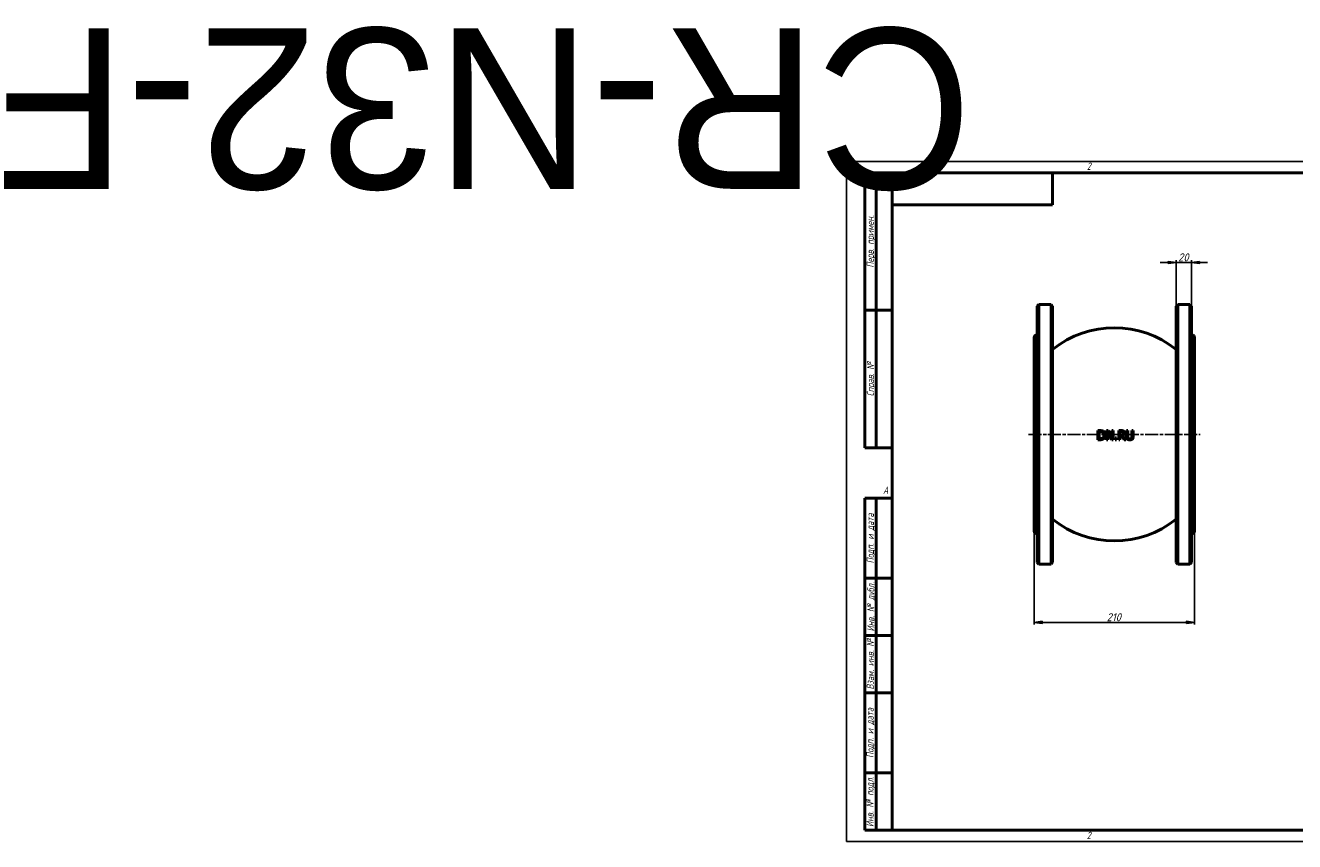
# Model space of a CAD drawing. Header units: millimetres. Extents: x -1076 to 6909, y -208 to 1069.
# Tile 1 of 3: x -1076 to 587, y 0 to 1069. Entities that reach past the tile are written whole.
import ezdxf
from ezdxf.enums import TextEntityAlignment as Align

# ---------------------------------------------------------------- set-up
doc = ezdxf.new("R2018")
doc.units = ezdxf.units.MM
doc.header["$LTSCALE"] = 3
doc.linetypes.add('CHAIN', pattern=[0.7087, 0.4724, -0.0591, 0.1181, -0.0591])
for name, color, linetype, lineweight in [('Видимый контур (ГОСТ)', 7, 'Continuous', 50), ('Кромка (ГОСТ)', 7, 'Continuous', 50), ('Обозначение (ГОСТ)', 7, 'Continuous', 25), ('Осевая линия (ГОСТ)', 7, 'Continuous', 25), ('Размер (ГОСТ)', 7, 'Continuous', 25), ('Эскизная геометрия (ГОСТ)', 7, 'Continuous', 50)]:
    doc.layers.add(name, color=color, linetype=linetype, lineweight=lineweight)
doc.styles.add('Альтернативный текст (ГОСТ)', font='arial.ttf', dxfattribs={"width": 0.8})
doc.styles.add('Обычный текст (ГОСТ)', font='GOST Common Italic.ttf')
doc.dimstyles.new('Обычный (ГОСТ)', dxfattribs={"dimscale": 3, "dimtxt": 3.5, "dimasz": 3.5, "dimexe": 1, "dimexo": 0, "dimgap": 0.5, "dimtad": 1, "dimrnd": 1e-08, "dimtxsty": 'Обычный текст (ГОСТ)', "dimblk": 'Filled-1', "dimcen": 0.09, "dimdle": 15, "dimclrd": 256, "dimclre": 256, "dimclrt": 256, "dimazin": 2, "dimtfac": 0.714286, "dimtdec": 3, "dimtmove": 0, "dimatfit": 3, "dimfxl": 1, "dimtolj": 1, "dimlwd": 25, "dimlwe": 25, "dimarcsym": 0})

# ---------------------------------------------------------------- blocks, each defined once
blk = doc.blocks.new('Рамки ГОСТ - Рамка')
at = {"layer": 'Кромка (ГОСТ)', "lineweight": 25}
for p, q in [((0, 0), (0, 297)), ((0, 297), (420, 297)), ((420, 297), (420, 0)), ((420, 0), (0, 0))]:
    blk.add_line(p, q, dxfattribs=at)
at = {"layer": 'Кромка (ГОСТ)'}
for p, q in [((210, 292), (210, 297)), ((415, 292), (20, 292)), ((20, 292), (20, 5)), ((415, 5), (415, 292)), ((20, 5), (415, 5)), ((210, 5), (210, 0))]:
    blk.add_line(p, q, dxfattribs=at)
at = {"layer": 'Кромка (ГОСТ)', "char_height": 3.17, "attachment_point": 1, "style": 'Альтернативный текст (ГОСТ)'}
for s, insert, width in [('\\fGOST Common|b0|i1;{\\H3.1700;2}', (105, 296.5), 5.2328), ('\\fGOST Common|b0|i1;{\\H3.1700;1}', (315.02, 296.44), 5.2327), ('\\fGOST Common|b0|i1;{\\H3.1700;A}', (16, 155), 5.1335), ('\\fGOST Common|b0|i1;{\\H3.1700;A}', (416, 148.5), 5.0704), ('\\fGOST Common|b0|i1;{\\H3.1700;2}', (104.99, 4.3), 5.2328), ('\\fGOST Common|b0|i1;{\\H3.1700;1}', (315, 4.14), 6.6287), ('\\fGOST Common|b0|i1;{\\H3.1700;Формат А3}', (370, 4.39), 25.2103)]:
    blk.add_mtext(s, dxfattribs=dict(at, insert=insert, width=width))
blk = doc.blocks.new('ГОСТ - Доп. графы 1')
at = {"layer": 'Эскизная геометрия (ГОСТ)'}
for p, q in [((-12, 0), (-12, 145)), ((-12, 145), (0, 145)), ((-7, 145), (-7, 0)), ((-12, 110), (-7, 110)), ((-7, 110), (0, 110)), ((-12, 85), (-7, 85)), ((-7, 85), (0, 85)), ((-12, 60), (-7, 60)), ((-7, 60), (0, 60)), ((-12, 25), (-7, 25)), ((-7, 25), (0, 25)), ((0, 0), (-12, 0))]:
    blk.add_line(p, q, dxfattribs=at)
at = {"layer": 'Обозначение (ГОСТ)', "char_height": 3.17, "attachment_point": 5, "rotation": 90, "style": 'Альтернативный текст (ГОСТ)'}
for s, insert, width in [('\\fGOST Common|b0|i1;{\\H3.1700;Подп. и дата}', (-9.37, 127.41), 34.7679), ('\\fGOST Common|b0|i1;{\\H3.1700;Инв. № дубл.}', (-8.95, 97.55), 24.8438), ('\\fGOST Common|b0|i1;{\\H3.1700;Взам. инв. №}', (-9.58, 72.53), 24.8669), ('\\fGOST Common|b0|i1;{\\H3.1700;Подп. и дата}', (-9.5, 42.47), 35.1486), ('\\fGOST Common|b0|i1;{\\H3.1700;Инв. № подл.}', (-9.5, 12.41), 24.9618)]:
    blk.add_mtext(s, dxfattribs=dict(at, insert=insert, width=width))
at = {"layer": 'Обозначение (ГОСТ)', "lineweight": 30, "flags": 17}
for tag, p in [('Подп._и_дата_2', (-3.53, 127.51)), ('Инв._номер_дубликата', (-3.41, 97.47)), ('Взамен_инв._номера', (-3.46, 72.53)), ('Подп._и_дата_1', (-3.42, 42.35)), ('ИНВЕНТАРНЫЙ_НОМЕР', (-3.33, 12.68))]:
    blk.add_attdef(tag, text='', height=3.17, rotation=90, dxfattribs=at).set_placement(p, align=Align.MIDDLE_CENTER)
blk = doc.blocks.new('ГОСТ - Доп. графы 2')
at = {"layer": 'Эскизная геометрия (ГОСТ)'}
for p, q in [((-12, 0), (-12, 120)), ((-12, 120), (0, 120)), ((-7, 0), (-7, 120)), ((-12, 60), (0, 60)), ((0, 0), (-12, 0))]:
    blk.add_line(p, q, dxfattribs=at)
at = {"layer": 'Обозначение (ГОСТ)', "char_height": 3.17, "attachment_point": 5, "rotation": 90, "style": 'Альтернативный текст (ГОСТ)'}
for s, insert, width in [('\\fGOST Common|b0|i1;{\\H3.1700;Перв. примен.}', (-9.19, 90.05), 60.0143), ('\\fGOST Common|b0|i1;{\\H3.1700;Справ. №}', (-9.1, 30), 59.9357)]:
    blk.add_mtext(s, dxfattribs=dict(at, insert=insert, width=width))
at = {"layer": 'Обозначение (ГОСТ)', "lineweight": 30, "flags": 17}
for tag, p in [('Первичная_применяемость', (-3.65, 90.03)), ('Справочный_номер', (-3.55, 30.02))]:
    blk.add_attdef(tag, text='', height=3.17, rotation=90, dxfattribs=at).set_placement(p, align=Align.MIDDLE_CENTER)
blk = doc.blocks.new('ГОСТ - Доп. графы 3')
at = {"layer": 'Эскизная геометрия (ГОСТ)'}
for p, q in [((0, 0), (70, 0)), ((70, 0), (70, -14)), ((70, -14), (0, -14))]:
    blk.add_line(p, q, dxfattribs=at)
at = {"layer": 'Обозначение (ГОСТ)', "lineweight": 30}
blk.add_attdef('ОБОЗНАЧЕНИЕ', text='', height=5, rotation=180, dxfattribs=at).set_placement((34.94, -6.97), align=Align.MIDDLE_CENTER)
blk = doc.blocks.new('Filled-1')
at = {"color": 0}
for p, q in [((0, 0), (-1, 0.14)), ((-1, 0.14), (-1, -0.14)), ((-1, 0), (0, 0)), ((-1, -0.14), (0, 0))]:
    blk.add_line(p, q, dxfattribs=at)
at = {"color": 0, "flags": 128}
blk.add_lwpolyline([(-1, -0.14), (0, 0), (-1, 0.14), (-1, -0.14)], dxfattribs=at)
at = {"color": 0}
blk.add_solid([(-1, -0.14), (0, 0), (-1, 0.14), (-1, -0.14)], dxfattribs=at)
blk = doc.blocks.new('*D9')
at = {"layer": 'Defpoints', "color": 0, "linetype": 'Continuous', "transparency": 16777216}
for p in [(246, 406.5), (456, 406.5), (456, 287.2)]:
    blk.add_point(p, dxfattribs=at)
at = {"layer": 'Размер (ГОСТ)', "linetype": 'Continuous', "lineweight": 25, "transparency": 16777216}
for p, q in [((246, 406.5), (246, 284.2)), ((456, 406.5), (456, 284.2)), ((256.5, 287.2), (445.5, 287.2))]:
    blk.add_line(p, q, dxfattribs=at)
at = {"layer": 'Размер (ГОСТ)', "linetype": 'Continuous', "lineweight": 25, "transparency": 16777216, "xscale": 10.5, "yscale": 10.5, "zscale": 10.5, "rotation": 180}
blk.add_blockref('Filled-1', (246, 287.2), dxfattribs=at)
at = {"layer": 'Размер (ГОСТ)', "linetype": 'Continuous', "lineweight": 25, "transparency": 16777216, "xscale": 10.5, "yscale": 10.5, "zscale": 10.5}
blk.add_blockref('Filled-1', (456, 287.2), dxfattribs=at)
at = {"layer": 'Размер (ГОСТ)', "linetype": 'Continuous', "lineweight": 25, "transparency": 16777216, "insert": (340.9, 299.2), "char_height": 10.5, "attachment_point": 1, "style": 'Обычный текст (ГОСТ)'}
blk.add_mtext('\\A1;210', dxfattribs=at)
blk = doc.blocks.new('*D10')
at = {"layer": 'Defpoints', "color": 0, "linetype": 'Continuous', "transparency": 16777216}
for p in [(452, 758.6), (432, 701.5), (452, 701.5)]:
    blk.add_point(p, dxfattribs=at)
at = {"layer": 'Размер (ГОСТ)', "linetype": 'Continuous', "lineweight": 25, "transparency": 16777216}
for p, q in [((421.5, 758.6), (411, 758.6)), ((432, 701.5), (432, 761.6)), ((432, 758.6), (452, 758.6)), ((452, 701.5), (452, 761.6)), ((462.5, 758.6), (473, 758.6))]:
    blk.add_line(p, q, dxfattribs=at)
at = {"layer": 'Размер (ГОСТ)', "linetype": 'Continuous', "lineweight": 25, "transparency": 16777216, "xscale": 10.5, "yscale": 10.5, "zscale": 10.5}
blk.add_blockref('Filled-1', (432, 758.6), dxfattribs=at)
at = {"layer": 'Размер (ГОСТ)', "linetype": 'Continuous', "lineweight": 25, "transparency": 16777216, "xscale": 10.5, "yscale": 10.5, "zscale": 10.5, "rotation": 180}
blk.add_blockref('Filled-1', (452, 758.6), dxfattribs=at)
at = {"layer": 'Размер (ГОСТ)', "linetype": 'Continuous', "lineweight": 25, "transparency": 16777216, "insert": (434.6, 770.6), "char_height": 10.5, "attachment_point": 1, "style": 'Обычный текст (ГОСТ)'}
blk.add_mtext('\\A1;20', dxfattribs=at)

msp = doc.modelspace()

# ---------------------------------------------------------------- linework, layer by layer
at = {"layer": 'Видимый контур (ГОСТ)'}
for p, q in [((249.975, 701.5), (251.975, 703.5)), ((249.975, 365.5), (249.975, 701.5)), ((251.975, 703.5), (251.975, 363.5)), ((251.975, 703.5), (267.975, 703.5)), ((267.975, 363.5), (267.975, 703.5)), ((269.975, 701.5), (267.975, 703.5)), ((269.975, 701.5), (269.975, 365.5)), ((431.975, 701.5), (433.975, 703.5)), ((431.975, 365.5), (431.975, 701.5)), ((433.975, 703.5), (433.975, 363.5)), ((433.975, 703.5), (449.975, 703.5)), ((449.975, 363.5), (449.975, 703.5)), ((451.975, 701.5), (449.975, 703.5)), ((451.975, 701.5), (451.975, 365.5)), ((245.975, 406.5), (245.975, 660.5)), ((248.975, 663.5), (249.975, 663.5)), ((451.975, 663.5), (452.975, 663.5)), ((455.975, 660.5), (455.975, 406.5)), ((332.274, 538.444), (329.542, 538.444)), ((329.542, 526.444), (329.542, 538.444)), ((331.137, 537.063), (332.352, 537.063)), ((331.137, 537.063), (331.137, 527.825)), ((343, 538.444), (340.735, 538.444)), ((340.735, 526.444), (340.735, 538.444)), ((342.223, 536.791), (342.223, 526.444)), ((342.223, 536.791), (347.532, 526.444)), ((347.834, 528.943), (343, 538.444)), ((349.321, 538.444), (347.834, 538.444)), ((347.834, 528.943), (347.834, 538.444)), ((349.321, 538.444), (349.321, 526.444)), ((359.843, 538.444), (356.751, 538.444)), ((356.751, 526.444), (356.751, 538.444)), ((358.346, 537.063), (358.346, 532.551)), ((358.346, 537.063), (359.931, 537.063)), ((359.746, 532.551), (358.346, 532.551)), ((368.44, 538.444), (366.845, 538.444)), ((366.845, 530.956), (366.845, 538.444)), ((368.44, 538.444), (368.44, 530.956)), ((375.529, 538.444), (373.934, 538.444)), ((373.934, 530.917), (373.934, 538.444)), ((375.529, 538.444), (375.529, 530.956)), ((329.542, 526.444), (332.304, 526.444)), ((332.352, 527.825), (331.137, 527.825)), ((340.735, 526.444), (342.223, 526.444)), ((347.532, 526.444), (349.321, 526.444)), ((353.989, 528.739), (352.064, 528.739)), ((352.064, 526.444), (352.064, 528.739)), ((352.064, 526.444), (353.989, 526.444)), ((353.989, 528.739), (353.989, 526.444)), ((356.751, 526.444), (358.346, 526.444)), ((358.346, 531.219), (358.346, 526.444)), ((358.346, 531.219), (360.174, 531.219)), ((360.174, 531.219), (363.966, 526.444)), ((366.038, 526.444), (361.769, 531.666)), ((363.966, 526.444), (366.038, 526.444)), ((248.975, 403.5), (249.975, 403.5)), ((451.975, 403.5), (452.975, 403.5)), ((249.975, 365.5), (251.975, 363.5)), ((251.975, 363.5), (267.975, 363.5)), ((269.975, 365.5), (267.975, 363.5)), ((431.975, 365.5), (433.975, 363.5)), ((433.975, 363.5), (449.975, 363.5)), ((451.975, 365.5), (449.975, 363.5))]:
    msp.add_line(p, q, dxfattribs=at)
for centre, radius, start, end in [((350.975, 543.032), 130, 51.458822, 128.541178), ((248.975, 660.5), 3, 90, 180), ((452.975, 660.5), 3, 0, 90), ((350.975, 523.968), 130, 231.458822, 308.541178), ((248.975, 406.5), 3, 180, 270), ((452.975, 406.5), 3, 270, 0)]:
    msp.add_arc(centre, radius, start, end, dxfattribs=at)
for points, knots in [([(336.573, 537.491), (336.01, 537.861), (335.311, 538.126), (333.879, 538.408), (333.01, 538.444), (332.274, 538.444)], [0, 0, 0, 0, 0.203110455, 0.203110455, 0.412637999, 0.412637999, 0.412637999, 0.412637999]), ([(332.352, 537.063), (333.443, 537.063), (334.053, 536.932), (334.817, 536.705), (335.179, 536.546), (335.522, 536.343)], [-0.241228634, -0.241228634, -0.241228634, -0.241228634, -0.120324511, -0.120324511, 0, 0, 0, 0]), ([(335.522, 536.343), (335.84, 536.149), (336.122, 535.912), (336.608, 535.34), (336.801, 535.017), (337.085, 534.341), (337.18, 533.998), (337.312, 533.255), (337.341, 532.852), (337.341, 532.454)], [-0.451828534, -0.451828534, -0.451828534, -0.451828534, -0.33973161, -0.33973161, -0.226240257, -0.226240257, -0.119654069, -0.119654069, 0, 0, 0, 0]), ([(337.341, 532.454), (337.341, 531.849), (337.282, 531.219), (337.027, 530.346), (336.868, 529.914), (336.312, 529.14), (336.014, 528.856), (335.668, 528.622)], [-0.606192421, -0.606192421, -0.606192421, -0.606192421, -0.286963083, -0.286963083, -0.12608363, -0.12608363, 0, 0, 0, 0]), ([(336.553, 527.407), (336.879, 527.622), (337.175, 527.874), (337.717, 528.458), (337.955, 528.786), (338.368, 529.497), (338.617, 530.003), (338.939, 531.254), (339.004, 531.842), (339.004, 532.434)], [0, 0, 0, 0, 0.118086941, 0.118086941, 0.240266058, 0.240266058, 0.365618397, 0.365618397, 0.471459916, 0.471459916, 0.471459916, 0.471459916]), ([(339.004, 532.434), (339.004, 533.008), (338.952, 533.586), (338.681, 534.796), (338.47, 535.265), (338.09, 535.975), (337.842, 536.331), (337.259, 536.974), (336.933, 537.252), (336.573, 537.491)], [0, 0, 0, 0, 0.172273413, 0.172273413, 0.372085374, 0.372085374, 0.60762462, 0.60762462, 0.84201546, 0.84201546, 0.84201546, 0.84201546]), ([(361.915, 533.173), (361.744, 533.003), (361.548, 532.871), (361.254, 532.749), (361.031, 532.661), (360.308, 532.566), (360.025, 532.551), (359.746, 532.551)], [-0.638515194, -0.638515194, -0.638515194, -0.638515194, -0.219226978, -0.219226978, -0.083996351, -0.083996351, 0, 0, 0, 0]), ([(362.897, 537.812), (362.68, 537.952), (362.451, 538.07), (361.946, 538.261), (361.362, 538.444), (359.843, 538.444)], [0, 0, 0, 0, 0.077568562, 0.077568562, 0.162366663, 0.162366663, 0.162366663, 0.162366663]), ([(359.931, 537.063), (360.388, 537.063), (360.815, 537.031), (361.401, 536.884), (361.629, 536.791), (361.837, 536.655)], [-0.181675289, -0.181675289, -0.181675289, -0.181675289, -0.074579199, -0.074579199, 0, 0, 0, 0]), ([(361.769, 531.666), (362.06, 531.774), (362.339, 531.91), (362.851, 532.235), (363.079, 532.419), (363.72, 533.078), (363.916, 533.507), (364.185, 534.19), (364.258, 534.686), (364.258, 535.186)], [0, 0, 0, 0, 0.093420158, 0.093420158, 0.182238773, 0.182238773, 0.369596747, 0.369596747, 0.768119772, 0.768119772, 0.768119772, 0.768119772]), ([(361.837, 536.655), (361.972, 536.563), (362.094, 536.456), (362.197, 536.33), (362.233, 536.287), (362.264, 536.244), (362.292, 536.202), (362.319, 536.161), (362.343, 536.121), (362.364, 536.082), (362.381, 536.05), (362.397, 536.019), (362.411, 535.988), (362.421, 535.966), (362.43, 535.944), (362.439, 535.923), (362.499, 535.777), (362.54, 535.625), (362.564, 535.469), (362.586, 535.335), (362.595, 535.197), (362.595, 535.06)], [-0.161582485, -0.161582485, -0.161582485, -0.161582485, -0.127646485, -0.127646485, -0.127646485, -0.116029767, -0.116029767, -0.116029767, -0.104816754, -0.104816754, -0.104816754, -0.095540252, -0.095540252, -0.095540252, -0.088676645, -0.088676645, -0.088676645, -0.041255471, -0.041255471, -0.041255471, 0, 0, 0, 0]), ([(362.595, 535.06), (362.595, 534.848), (362.581, 534.633), (362.545, 534.423), (362.543, 534.411), (362.541, 534.398), (362.539, 534.385), (362.517, 534.266), (362.49, 534.156), (362.459, 534.056), (362.449, 534.027), (362.44, 533.998), (362.43, 533.971), (362.411, 533.917), (362.39, 533.865), (362.369, 533.817), (362.26, 533.572), (362.109, 533.357), (361.915, 533.173)], [-0.184580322, -0.184580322, -0.184580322, -0.184580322, -0.135647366, -0.135647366, -0.135647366, -0.132676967, -0.132676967, -0.132676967, -0.104657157, -0.104657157, -0.104657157, -0.096422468, -0.096422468, -0.096422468, -0.080443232, -0.080443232, -0.080443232, 0, 0, 0, 0]), ([(364.258, 535.186), (364.258, 535.509), (364.226, 535.837), (364.064, 536.447), (363.95, 536.69), (363.683, 537.098), (363.55, 537.262), (363.246, 537.562), (363.078, 537.695), (362.897, 537.812)], [0, 0, 0, 0, 0.096996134, 0.096996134, 0.189153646, 0.189153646, 0.259856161, 0.259856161, 0.331810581, 0.331810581, 0.331810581, 0.331810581]), ([(332.304, 526.444), (332.998, 526.444), (333.779, 526.477), (334.929, 526.673), (335.654, 526.842), (336.553, 527.407)], [0, 0, 0, 0, 0.210552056, 0.210552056, 0.352029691, 0.352029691, 0.352029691, 0.352029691]), ([(335.668, 528.622), (335.385, 528.424), (335.081, 528.266), (334.58, 528.085), (334.255, 527.982), (333.262, 527.848), (332.801, 527.825), (332.352, 527.825)], [-0.609734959, -0.609734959, -0.609734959, -0.609734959, -0.303201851, -0.303201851, -0.136112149, -0.136112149, 0, 0, 0, 0]), ([(366.845, 530.956), (366.845, 530.294), (366.896, 529.576), (367.128, 528.692), (367.23, 528.379), (367.576, 527.768), (367.768, 527.521), (367.992, 527.3)], [0, 0, 0, 0, 0.198763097, 0.198763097, 0.274126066, 0.274126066, 0.335932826, 0.335932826, 0.335932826, 0.335932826]), ([(367.992, 527.3), (368.193, 527.099), (368.416, 526.926), (368.914, 526.63), (369.185, 526.513), (370.014, 526.252), (370.607, 526.191), (371.182, 526.191)], [0, 0, 0, 0, 0.085987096, 0.085987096, 0.175303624, 0.175303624, 0.350216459, 0.350216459, 0.350216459, 0.350216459]), ([(368.955, 528.535), (368.827, 528.729), (368.726, 528.937), (368.575, 529.381), (368.44, 529.873), (368.44, 530.956)], [0, 0, 0, 0, 0.070276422, 0.070276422, 0.141076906, 0.141076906, 0.141076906, 0.141076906]), ([(371.182, 527.552), (370.76, 527.552), (370.321, 527.605), (369.729, 527.838), (369.541, 527.943), (369.209, 528.207), (369.07, 528.36), (368.955, 528.535)], [0, 0, 0, 0, 0.12810681, 0.12810681, 0.192834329, 0.192834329, 0.255662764, 0.255662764, 0.255662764, 0.255662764]), ([(373.419, 528.535), (373.309, 528.369), (373.177, 528.225), (372.825, 527.942), (372.627, 527.847), (372.077, 527.619), (371.63, 527.552), (371.182, 527.552)], [0, 0, 0, 0, 0.059652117, 0.059652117, 0.136509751, 0.136509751, 0.372557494, 0.372557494, 0.372557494, 0.372557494]), ([(371.182, 526.191), (371.629, 526.191), (372.094, 526.224), (372.795, 526.374), (373.155, 526.474), (373.853, 526.848), (374.131, 527.054), (374.381, 527.3)], [0, 0, 0, 0, 0.135745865, 0.135745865, 0.217364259, 0.217364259, 0.28181905, 0.28181905, 0.28181905, 0.28181905]), ([(373.934, 530.917), (373.934, 530.49), (373.912, 530.017), (373.813, 529.472), (373.772, 529.272), (373.61, 528.86), (373.523, 528.693), (373.419, 528.535)], [0, 0, 0, 0, 0.128219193, 0.128219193, 0.165541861, 0.165541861, 0.193658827, 0.193658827, 0.193658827, 0.193658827]), ([(374.381, 527.3), (374.645, 527.551), (374.86, 527.84), (375.138, 528.383), (375.305, 528.772), (375.499, 529.94), (375.529, 530.457), (375.529, 530.956)], [0, 0, 0, 0, 0.109891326, 0.109891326, 0.183314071, 0.183314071, 0.236964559, 0.236964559, 0.236964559, 0.236964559])]:
    msp.add_open_spline(points, degree=3, knots=knots, dxfattribs=at)
at = {"layer": 'Осевая линия (ГОСТ)', "linetype": 'CHAIN', "ltscale": 11.993792}
msp.add_line((238.475, 533.5), (463.475, 533.5), dxfattribs=at)

# ---------------------------------------------------------------- block references
ref = msp.add_blockref('ГОСТ - Доп. графы 3', (60, 876), dxfattribs=dict(xscale=3, yscale=3, zscale=3))
lines = msp.add_mtext('CR-N32-F', dxfattribs={"layer": 'Обозначение (ГОСТ)', "insert": (164.826, 855.097), "char_height": 210.3745, "attachment_point": 1, "rotation": 180})
ref.add_attrib('ОБОЗНАЧЕНИЕ', '', (164.826, 855.097)).embed_mtext(lines)
at = {"xscale": 3, "yscale": 3, "zscale": 3}
for name, p in [('Рамки ГОСТ - Рамка', (0, 0)), ('ГОСТ - Доп. графы 2', (60, 516)), ('ГОСТ - Доп. графы 1', (60, 15))]:
    msp.add_blockref(name, p, dxfattribs=at)

# ---------------------------------------------------------------- dimensions: what is measured, and where the dimension line sits
at = {"layer": 'Размер (ГОСТ)', "linetype": 'Continuous', "lineweight": 25}
for base, p1, p2, override, picture, middle in [((451.975, 758.624), (431.975, 701.5), (451.975, 701.5), {"dimgap": 0.5, "dimdec": 2, "dimtol": 0, "dimlim": 0, "dimtp": 0, "dimtm": 0, "dimtdec": 3, "dimtofl": 1, "dimatfit": 1}, '*D10', (441.975, 758.624)), ((455.975, 287.195), (245.975, 406.5), (455.975, 406.5), {"dimgap": 0.5, "dimdec": 2, "dimtol": 0, "dimlim": 0, "dimtp": 0, "dimtm": 0, "dimtdec": 3, "dimtofl": 0, "dimatfit": 1}, '*D9', (350.975, 287.195))]:
    dim = msp.add_linear_dim(base=base, p1=p1, p2=p2, angle=180, dimstyle='Обычный (ГОСТ)', override=override, dxfattribs=at)
    dim.commit()
    dim.dimension.update_dxf_attribs({"geometry": picture, "text_midpoint": middle, "dimtype": 160})

doc.saveas('drawing.dxf')
